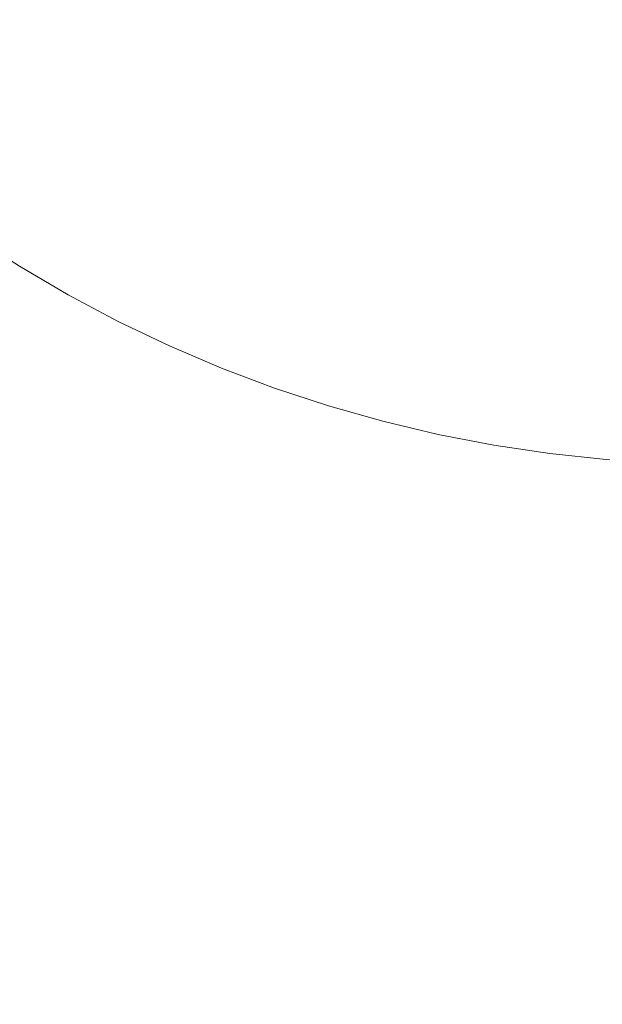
# Model space of a CAD drawing. Header units: centimetres. Extents: x -25.9 to 27.4, y 34.1 to 35.9.
# Tile 141 of 256: x -7.8059 to -7.7622, y 34.4996 to 34.5734. Entities that reach past the tile are written whole.
import ezdxf

# ---------------------------------------------------------------- set-up
doc = ezdxf.new("R2010")
doc.units = ezdxf.units.CM
doc.header["$LTSCALE"] = 2.54
doc.layers.add('Lucido design-1', color=7, linetype='Continuous')

# ---------------------------------------------------------------- blocks, each defined once
blk = doc.blocks.new('Gruppo-5-1')
at = {"color": 7, "linetype": 'Continuous', "lineweight": 9}
for points in [[(-25.75346, 35.840112, -9.381992), (-25.75346, 34.240112, -9.381992), (27.34654, 34.240112, -9.381992), (27.34654, 35.840112, -9.381992)], [(-25.75346, 35.840112, -33.348755), (-25.75346, 34.240112, -33.348755), (27.34654, 34.240112, -33.348755), (27.34654, 35.840112, -33.348755)]]:
    blk.add_3dface(points, dxfattribs=at)
for points, invisible_edges in [([(-7.85346, 35.840112, -9.781992), (9.44654, 35.840112, -9.781992), (9.34654, 34.540112, -9.781992), (-7.75346, 34.540112, -9.781992)], 10), ([(-7.85346, 34.640112, -9.781992), (-7.85346, 35.840112, -9.781992), (-7.75346, 34.540112, -9.781992)], 10), ([(-7.85346, 35.840112, -33.748755), (9.44654, 35.840112, -33.748755), (9.34654, 34.540112, -33.748755), (-7.75346, 34.540112, -33.748755)], 10), ([(-7.85346, 34.640112, -33.748755), (-7.85346, 35.840112, -33.748755), (-7.75346, 34.540112, -33.748755)], 10), ([(-7.85337, 34.635868, -9.781992), (-7.85346, 34.640112, -9.781992), (-7.75346, 34.540112, -9.781992)], 10), ([(-7.8531, 34.631631, -33.748755), (-7.85337, 34.635868, -33.748755), (-7.85346, 34.640112, -33.748755), (-7.75346, 34.540112, -33.748755)], 12), ([(-7.75346, 34.540112, -9.781992), (-7.85265, 34.62741, -9.781992), (-7.8531, 34.631631, -9.781992), (-7.85337, 34.635868, -9.781992)], 9), ([(-7.852022, 34.623212, -33.748755), (-7.85265, 34.62741, -33.748755), (-7.8531, 34.631631, -33.748755), (-7.75346, 34.540112, -33.748755)], 12), ([(-7.851216, 34.619044, -9.781992), (-7.852022, 34.623212, -9.781992), (-7.85265, 34.62741, -9.781992), (-7.75346, 34.540112, -9.781992)], 12), ([(-7.75346, 34.540112, -33.748755), (-7.851216, 34.619044, -33.748755), (-7.852022, 34.623212, -33.748755)], 9), ([(-7.75346, 34.540112, -9.781992), (-7.849077, 34.61083, -9.781992), (-7.850233, 34.614914, -9.781992), (-7.851216, 34.619044, -9.781992)], 9), ([(-7.75346, 34.540112, -33.748755), (-7.850233, 34.614914, -33.748755), (-7.851216, 34.619044, -33.748755)], 9), ([(-7.75346, 34.540112, -33.748755), (-7.847748, 34.606798, -33.748755), (-7.849077, 34.61083, -33.748755), (-7.850233, 34.614914, -33.748755)], 9), ([(-7.846249, 34.602826, -9.781992), (-7.847748, 34.606798, -9.781992), (-7.849077, 34.61083, -9.781992), (-7.75346, 34.540112, -9.781992)], 12), ([(-7.844583, 34.598922, -33.748755), (-7.846249, 34.602826, -33.748755), (-7.847748, 34.606798, -33.748755), (-7.75346, 34.540112, -33.748755)], 12), ([(-7.75346, 34.540112, -9.781992), (-7.844583, 34.598922, -9.781992), (-7.846249, 34.602826, -9.781992)], 9), ([(-7.842753, 34.595092, -9.781992), (-7.844583, 34.598922, -9.781992), (-7.75346, 34.540112, -9.781992)], 10), ([(-7.75346, 34.540112, -33.748755), (-7.840761, 34.591343, -33.748755), (-7.842753, 34.595092, -33.748755), (-7.844583, 34.598922, -33.748755)], 9), ([(-7.75346, 34.540112, -9.781992), (-7.838613, 34.587681, -9.781992), (-7.840761, 34.591343, -9.781992), (-7.842753, 34.595092, -9.781992)], 9), ([(-7.75346, 34.540112, -33.748755), (-7.838613, 34.587681, -33.748755), (-7.840761, 34.591343, -33.748755)], 9), ([(-7.83386, 34.580649, -9.781992), (-7.836311, 34.584115, -9.781992), (-7.838613, 34.587681, -9.781992), (-7.75346, 34.540112, -9.781992)], 12), ([(-7.83386, 34.580649, -33.748755), (-7.836311, 34.584115, -33.748755), (-7.838613, 34.587681, -33.748755), (-7.75346, 34.540112, -33.748755)], 12), ([(-7.75346, 34.540112, -9.781992), (-7.828527, 34.574045, -9.781992), (-7.831264, 34.57729, -9.781992), (-7.83386, 34.580649, -9.781992)], 9), ([(-7.75346, 34.540112, -33.748755), (-7.828527, 34.574045, -33.748755), (-7.831264, 34.57729, -33.748755), (-7.83386, 34.580649, -33.748755)], 9), ([(-7.822654, 34.567916, -9.781992), (-7.825656, 34.570918, -9.781992), (-7.828527, 34.574045, -9.781992), (-7.75346, 34.540112, -9.781992)], 12), ([(-7.822654, 34.567916, -33.748755), (-7.825656, 34.570918, -33.748755), (-7.828527, 34.574045, -33.748755), (-7.75346, 34.540112, -33.748755)], 12), ([(-7.75346, 34.540112, -9.781992), (-7.819527, 34.565045, -9.781992), (-7.822654, 34.567916, -9.781992)], 9), ([(-7.75346, 34.540112, -33.748755), (-7.819527, 34.565045, -33.748755), (-7.822654, 34.567916, -33.748755)], 9), ([(-7.75346, 34.540112, -9.781992), (-7.812923, 34.559712, -9.781992), (-7.816282, 34.562308, -9.781992), (-7.819527, 34.565045, -9.781992)], 9), ([(-7.75346, 34.540112, -33.748755), (-7.812923, 34.559712, -33.748755), (-7.816282, 34.562308, -33.748755), (-7.819527, 34.565045, -33.748755)], 9), ([(-7.809457, 34.557261, -9.781992), (-7.812923, 34.559712, -9.781992), (-7.75346, 34.540112, -9.781992)], 10), ([(-7.809457, 34.557261, -33.748755), (-7.812923, 34.559712, -33.748755), (-7.75346, 34.540112, -33.748755)], 10), ([(-7.75346, 34.540112, -9.781992), (-7.802229, 34.552811, -9.781992), (-7.805891, 34.554959, -9.781992), (-7.809457, 34.557261, -9.781992)], 9), ([(-7.75346, 34.540112, -33.748755), (-7.802229, 34.552811, -33.748755), (-7.805891, 34.554959, -33.748755), (-7.809457, 34.557261, -33.748755)], 9), ([(-7.804142, 34.549386, -9.782069), (-7.807947, 34.551619, -9.782069), (-7.805891, 34.554959, -9.781992), (-7.802229, 34.552811, -9.781992)], 11), ([(-7.804142, 34.549386, -33.748832), (-7.807947, 34.551619, -33.748832), (-7.805891, 34.554959, -33.748755), (-7.802229, 34.552811, -33.748755)], 11), ([(-7.800246, 34.547317, -9.782069), (-7.804142, 34.549386, -9.782069), (-7.802229, 34.552811, -9.781992), (-7.79848, 34.550819, -9.781992)], 11), ([(-7.800246, 34.547317, -33.748832), (-7.804142, 34.549386, -33.748832), (-7.802229, 34.552811, -33.748755), (-7.79848, 34.550819, -33.748755)], 11), ([(-7.75346, 34.540112, -9.781992), (-7.79465, 34.548989, -9.781992), (-7.79848, 34.550819, -9.781992), (-7.802229, 34.552811, -9.781992)], 9), ([(-7.75346, 34.540112, -33.748755), (-7.79465, 34.548989, -33.748755), (-7.79848, 34.550819, -33.748755), (-7.802229, 34.552811, -33.748755)], 9), ([(-7.806192, 34.545717, -9.782322), (-7.810151, 34.54804, -9.782322), (-7.807947, 34.551619, -9.782069), (-7.804142, 34.549386, -9.782069)], 15), ([(-7.806192, 34.545717, -33.749085), (-7.810151, 34.54804, -33.749085), (-7.807947, 34.551619, -33.748832), (-7.804142, 34.549386, -33.748832)], 15), ([(-7.796266, 34.545415, -9.782069), (-7.800246, 34.547317, -9.782069), (-7.79848, 34.550819, -9.781992), (-7.79465, 34.548989, -9.781992)], 11), ([(-7.796266, 34.545415, -33.748832), (-7.800246, 34.547317, -33.748832), (-7.79848, 34.550819, -33.748755), (-7.79465, 34.548989, -33.748755)], 11), ([(-7.802139, 34.543564, -9.782322), (-7.806192, 34.545717, -9.782322), (-7.804142, 34.549386, -9.782069), (-7.800246, 34.547317, -9.782069)], 15), ([(-7.802139, 34.543564, -33.749085), (-7.806192, 34.545717, -33.749085), (-7.804142, 34.549386, -33.748832), (-7.800246, 34.547317, -33.748832)], 15), ([(-7.792208, 34.543684, -9.782069), (-7.796266, 34.545415, -9.782069), (-7.79465, 34.548989, -9.781992), (-7.790746, 34.547323, -9.781992)], 11), ([(-7.792208, 34.543684, -33.748832), (-7.796266, 34.545415, -33.748832), (-7.79465, 34.548989, -33.748755), (-7.790746, 34.547323, -33.748755)], 11), ([(-7.786774, 34.545824, -9.781992), (-7.790746, 34.547323, -9.781992), (-7.79465, 34.548989, -9.781992), (-7.75346, 34.540112, -9.781992)], 12), ([(-7.79465, 34.548989, -33.748755), (-7.766162, 34.540922, -33.748755), (-7.77036, 34.54155, -33.748755), (-7.774528, 34.542356, -33.748755)], 9), ([(-7.79465, 34.548989, -33.748755), (-7.75346, 34.540112, -33.748755), (-7.757704, 34.540202, -33.748755), (-7.761941, 34.540472, -33.748755)], 9), ([(-7.761941, 34.540472, -33.748755), (-7.766162, 34.540922, -33.748755), (-7.79465, 34.548989, -33.748755)], 10), ([(-7.786774, 34.545824, -33.748755), (-7.790746, 34.547323, -33.748755), (-7.79465, 34.548989, -33.748755), (-7.774528, 34.542356, -33.748755)], 12), ([(-7.797997, 34.541585, -9.782322), (-7.802139, 34.543564, -9.782322), (-7.800246, 34.547317, -9.782069), (-7.796266, 34.545415, -9.782069)], 15), ([(-7.797997, 34.541585, -33.749085), (-7.802139, 34.543564, -33.749085), (-7.800246, 34.547317, -33.748832), (-7.796266, 34.545415, -33.748832)], 15), ([(-7.788081, 34.542126, -9.782069), (-7.792208, 34.543684, -9.782069), (-7.790746, 34.547323, -9.781992), (-7.786774, 34.545824, -9.781992)], 11), ([(-7.788081, 34.542126, -33.748832), (-7.792208, 34.543684, -33.748832), (-7.790746, 34.547323, -33.748755), (-7.786774, 34.545824, -33.748755)], 11), ([(-7.804024, 34.539825, -9.782753), (-7.808234, 34.542061, -9.782753), (-7.806192, 34.545717, -9.782322), (-7.802139, 34.543564, -9.782322)], 15), ([(-7.804024, 34.539825, -33.749516), (-7.808234, 34.542061, -33.749516), (-7.806192, 34.545717, -33.749085), (-7.802139, 34.543564, -33.749085)], 15), ([(-7.783891, 34.540745, -9.782069), (-7.788081, 34.542126, -9.782069), (-7.786774, 34.545824, -9.781992), (-7.782742, 34.544495, -9.781992)], 11), ([(-7.783891, 34.540745, -33.748832), (-7.788081, 34.542126, -33.748832), (-7.786774, 34.545824, -33.748755), (-7.782742, 34.544495, -33.748755)], 11), ([(-7.778658, 34.543339, -9.781992), (-7.782742, 34.544495, -9.781992), (-7.786774, 34.545824, -9.781992), (-7.75346, 34.540112, -9.781992)], 12), ([(-7.774528, 34.542356, -33.748755), (-7.778658, 34.543339, -33.748755), (-7.782742, 34.544495, -33.748755), (-7.786774, 34.545824, -33.748755)], 8), ([(-7.793775, 34.539783, -9.782322), (-7.797997, 34.541585, -9.782322), (-7.796266, 34.545415, -9.782069), (-7.792208, 34.543684, -9.782069)], 15), ([(-7.793775, 34.539783, -33.749085), (-7.797997, 34.541585, -33.749085), (-7.796266, 34.545415, -33.748832), (-7.792208, 34.543684, -33.748832)], 15), ([(-7.779646, 34.539543, -9.782069), (-7.783891, 34.540745, -9.782069), (-7.782742, 34.544495, -9.781992), (-7.778658, 34.543339, -9.781992)], 11), ([(-7.779646, 34.539543, -33.748832), (-7.783891, 34.540745, -33.748832), (-7.782742, 34.544495, -33.748755), (-7.778658, 34.543339, -33.748755)], 11), ([(-7.799722, 34.537769, -9.782753), (-7.804024, 34.539825, -9.782753), (-7.802139, 34.543564, -9.782322), (-7.797997, 34.541585, -9.782322)], 15), ([(-7.799722, 34.537769, -33.749516), (-7.804024, 34.539825, -33.749516), (-7.802139, 34.543564, -33.749085), (-7.797997, 34.541585, -33.749085)], 15), ([(-7.789481, 34.538163, -9.782322), (-7.793775, 34.539783, -9.782322), (-7.792208, 34.543684, -9.782069), (-7.788081, 34.542126, -9.782069)], 15), ([(-7.789481, 34.538163, -33.749085), (-7.793775, 34.539783, -33.749085), (-7.792208, 34.543684, -33.748832), (-7.788081, 34.542126, -33.748832)], 15), ([(-7.775354, 34.538522, -9.782069), (-7.779646, 34.539543, -9.782069), (-7.778658, 34.543339, -9.781992), (-7.774528, 34.542356, -9.781992)], 11), ([(-7.775354, 34.538522, -33.748832), (-7.779646, 34.539543, -33.748832), (-7.778658, 34.543339, -33.748755), (-7.774528, 34.542356, -33.748755)], 11), ([(-7.77036, 34.54155, -9.781992), (-7.774528, 34.542356, -9.781992), (-7.778658, 34.543339, -9.781992), (-7.75346, 34.540112, -9.781992)], 12), ([(-7.805897, 34.536109, -9.783358), (-7.810264, 34.538428, -9.783358), (-7.808234, 34.542061, -9.782753), (-7.804024, 34.539825, -9.782753)], 15), ([(-7.805897, 34.536109, -33.750121), (-7.810264, 34.538428, -33.750121), (-7.808234, 34.542061, -33.749516), (-7.804024, 34.539825, -33.749516)], 15), ([(-7.785122, 34.536726, -9.782322), (-7.789481, 34.538163, -9.782322), (-7.788081, 34.542126, -9.782069), (-7.783891, 34.540745, -9.782069)], 15), ([(-7.785122, 34.536726, -33.749085), (-7.789481, 34.538163, -33.749085), (-7.788081, 34.542126, -33.748832), (-7.783891, 34.540745, -33.748832)], 15), ([(-7.771023, 34.537685, -9.782069), (-7.775354, 34.538522, -9.782069), (-7.774528, 34.542356, -9.781992), (-7.77036, 34.54155, -9.781992)], 11), ([(-7.771023, 34.537685, -33.748832), (-7.775354, 34.538522, -33.748832), (-7.774528, 34.542356, -33.748755), (-7.77036, 34.54155, -33.748755)], 11), ([(-7.795337, 34.535898, -9.782753), (-7.799722, 34.537769, -9.782753), (-7.797997, 34.541585, -9.782322), (-7.793775, 34.539783, -9.782322)], 15), ([(-7.795337, 34.535898, -33.749516), (-7.799722, 34.537769, -33.749516), (-7.797997, 34.541585, -33.749085), (-7.793775, 34.539783, -33.749085)], 15), ([(-7.76666, 34.537031, -9.782069), (-7.771023, 34.537685, -9.782069), (-7.77036, 34.54155, -9.781992), (-7.766162, 34.540922, -9.781992)], 11), ([(-7.76666, 34.537031, -33.748832), (-7.771023, 34.537685, -33.748832), (-7.77036, 34.54155, -33.748755), (-7.766162, 34.540922, -33.748755)], 11), ([(-7.766162, 34.540922, -9.781992), (-7.77036, 34.54155, -9.781992), (-7.75346, 34.540112, -9.781992)], 10), ([(-7.780705, 34.535475, -9.782322), (-7.785122, 34.536726, -9.782322), (-7.783891, 34.540745, -9.782069), (-7.779646, 34.539543, -9.782069)], 15), ([(-7.780705, 34.535475, -33.749085), (-7.785122, 34.536726, -33.749085), (-7.783891, 34.540745, -33.748832), (-7.779646, 34.539543, -33.748832)], 15), ([(-7.762273, 34.536564, -9.782069), (-7.76666, 34.537031, -9.782069), (-7.766162, 34.540922, -9.781992), (-7.761941, 34.540472, -9.781992)], 11), ([(-7.762273, 34.536564, -33.748832), (-7.76666, 34.537031, -33.748832), (-7.766162, 34.540922, -33.748755), (-7.761941, 34.540472, -33.748755)], 11), ([(-7.75346, 34.540112, -9.781992), (-7.757704, 34.540202, -9.781992), (-7.761941, 34.540472, -9.781992), (-7.766162, 34.540922, -9.781992)], 8), ([(-7.757871, 34.536283, -9.782069), (-7.762273, 34.536564, -9.782069), (-7.761941, 34.540472, -9.781992), (-7.757704, 34.540202, -9.781992)], 11), ([(-7.757871, 34.536283, -33.748832), (-7.762273, 34.536564, -33.748832), (-7.761941, 34.540472, -33.748755), (-7.757704, 34.540202, -33.748755)], 11), ([(-7.801436, 34.533977, -9.783358), (-7.805897, 34.536109, -9.783358), (-7.804024, 34.539825, -9.782753), (-7.799722, 34.537769, -9.782753)], 15), ([(-7.801436, 34.533977, -33.750121), (-7.805897, 34.536109, -33.750121), (-7.804024, 34.539825, -33.749516), (-7.799722, 34.537769, -33.749516)], 15), ([(-7.790876, 34.534215, -9.782753), (-7.795337, 34.535898, -9.782753), (-7.793775, 34.539783, -9.782322), (-7.789481, 34.538163, -9.782322)], 15), ([(-7.790876, 34.534215, -33.749516), (-7.795337, 34.535898, -33.749516), (-7.793775, 34.539783, -33.749085), (-7.789481, 34.538163, -33.749085)], 15), ([(-7.77624, 34.534413, -9.782322), (-7.780705, 34.535475, -9.782322), (-7.779646, 34.539543, -9.782069), (-7.775354, 34.538522, -9.782069)], 15), ([(-7.77624, 34.534413, -33.749085), (-7.780705, 34.535475, -33.749085), (-7.779646, 34.539543, -33.748832), (-7.775354, 34.538522, -33.748832)], 15), ([(-7.771733, 34.533542, -9.782322), (-7.77624, 34.534413, -9.782322), (-7.775354, 34.538522, -9.782069), (-7.771023, 34.537685, -9.782069)], 15), ([(-7.771733, 34.533542, -33.749085), (-7.77624, 34.534413, -33.749085), (-7.775354, 34.538522, -33.748832), (-7.771023, 34.537685, -33.748832)], 15), ([(-7.796888, 34.532037, -9.783358), (-7.801436, 34.533977, -9.783358), (-7.799722, 34.537769, -9.782753), (-7.795337, 34.535898, -9.782753)], 15), ([(-7.796888, 34.532037, -33.750121), (-7.801436, 34.533977, -33.750121), (-7.799722, 34.537769, -33.749516), (-7.795337, 34.535898, -33.749516)], 15), ([(-7.786348, 34.532722, -9.782753), (-7.790876, 34.534215, -9.782753), (-7.789481, 34.538163, -9.782322), (-7.785122, 34.536726, -9.782322)], 15), ([(-7.786348, 34.532722, -33.749516), (-7.790876, 34.534215, -33.749516), (-7.789481, 34.538163, -33.749085), (-7.785122, 34.536726, -33.749085)], 15), ([(-7.767194, 34.532862, -9.782322), (-7.771733, 34.533542, -9.782322), (-7.771023, 34.537685, -9.782069), (-7.76666, 34.537031, -9.782069)], 15), ([(-7.767194, 34.532862, -33.749085), (-7.771733, 34.533542, -33.749085), (-7.771023, 34.537685, -33.748832), (-7.76666, 34.537031, -33.748832)], 15), ([(-7.76263, 34.532376, -9.782322), (-7.767194, 34.532862, -9.782322), (-7.76666, 34.537031, -9.782069), (-7.762273, 34.536564, -9.782069)], 15), ([(-7.76263, 34.532376, -33.749085), (-7.767194, 34.532862, -33.749085), (-7.76666, 34.537031, -33.748832), (-7.762273, 34.536564, -33.748832)], 15), ([(-7.803136, 34.530216, -9.784137), (-7.807756, 34.532423, -9.784137), (-7.805897, 34.536109, -9.783358), (-7.801436, 34.533977, -9.783358)], 15), ([(-7.803136, 34.530216, -33.7509), (-7.807756, 34.532423, -33.7509), (-7.805897, 34.536109, -33.750121), (-7.801436, 34.533977, -33.750121)], 15), ([(-7.78176, 34.531423, -9.782753), (-7.786348, 34.532722, -9.782753), (-7.785122, 34.536726, -9.782322), (-7.780705, 34.535475, -9.782322)], 15), ([(-7.78176, 34.531423, -33.749516), (-7.786348, 34.532722, -33.749516), (-7.785122, 34.536726, -33.749085), (-7.780705, 34.535475, -33.749085)], 15), ([(-7.758049, 34.532084, -9.782322), (-7.76263, 34.532376, -9.782322), (-7.762273, 34.536564, -9.782069), (-7.757871, 34.536283, -9.782069)], 15), ([(-7.758049, 34.532084, -33.749085), (-7.76263, 34.532376, -33.749085), (-7.762273, 34.536564, -33.748832), (-7.757871, 34.536283, -33.748832)], 15), ([(-7.792262, 34.530291, -9.783358), (-7.796888, 34.532037, -9.783358), (-7.795337, 34.535898, -9.782753), (-7.790876, 34.534215, -9.782753)], 15), ([(-7.792262, 34.530291, -33.750121), (-7.796888, 34.532037, -33.750121), (-7.795337, 34.535898, -33.749516), (-7.790876, 34.534215, -33.749516)], 15), ([(-7.777122, 34.53032, -9.782753), (-7.78176, 34.531423, -9.782753), (-7.780705, 34.535475, -9.782322), (-7.77624, 34.534413, -9.782322)], 15), ([(-7.777122, 34.53032, -33.749516), (-7.78176, 34.531423, -33.749516), (-7.780705, 34.535475, -33.749085), (-7.77624, 34.534413, -33.749085)], 15), ([(-7.798427, 34.528206, -9.784137), (-7.803136, 34.530216, -9.784137), (-7.801436, 34.533977, -9.783358), (-7.796888, 34.532037, -9.783358)], 15), ([(-7.798427, 34.528206, -33.7509), (-7.803136, 34.530216, -33.7509), (-7.801436, 34.533977, -33.750121), (-7.796888, 34.532037, -33.750121)], 15), ([(-7.787566, 34.528743, -9.783358), (-7.792262, 34.530291, -9.783358), (-7.790876, 34.534215, -9.782753), (-7.786348, 34.532722, -9.782753)], 15), ([(-7.787566, 34.528743, -33.750121), (-7.792262, 34.530291, -33.750121), (-7.790876, 34.534215, -33.749516), (-7.786348, 34.532722, -33.749516)], 15), ([(-7.772441, 34.529415, -9.782753), (-7.777122, 34.53032, -9.782753), (-7.77624, 34.534413, -9.782322), (-7.771733, 34.533542, -9.782322)], 15), ([(-7.772441, 34.529415, -33.749516), (-7.777122, 34.53032, -33.749516), (-7.77624, 34.534413, -33.749085), (-7.771733, 34.533542, -33.749085)], 15), ([(-7.767726, 34.528709, -9.782753), (-7.772441, 34.529415, -9.782753), (-7.771733, 34.533542, -9.782322), (-7.767194, 34.532862, -9.782322)], 15), ([(-7.767726, 34.528709, -33.749516), (-7.772441, 34.529415, -33.749516), (-7.771733, 34.533542, -33.749085), (-7.767194, 34.532862, -33.749085)], 15), ([(-7.80482, 34.526491, -9.785088), (-7.809596, 34.528773, -9.785088), (-7.807756, 34.532423, -9.784137), (-7.803136, 34.530216, -9.784137)], 15), ([(-7.80482, 34.526491, -33.751851), (-7.809596, 34.528773, -33.751851), (-7.807756, 34.532423, -33.7509), (-7.803136, 34.530216, -33.7509)], 15), ([(-7.782809, 34.527396, -9.783358), (-7.787566, 34.528743, -9.783358), (-7.786348, 34.532722, -9.782753), (-7.78176, 34.531423, -9.782753)], 15), ([(-7.782809, 34.527396, -33.750121), (-7.787566, 34.528743, -33.750121), (-7.786348, 34.532722, -33.749516), (-7.78176, 34.531423, -33.749516)], 15), ([(-7.762985, 34.528204, -9.782753), (-7.767726, 34.528709, -9.782753), (-7.767194, 34.532862, -9.782322), (-7.76263, 34.532376, -9.782322)], 15), ([(-7.762985, 34.528204, -33.749516), (-7.767726, 34.528709, -33.749516), (-7.767194, 34.532862, -33.749085), (-7.76263, 34.532376, -33.749085)], 15), ([(-7.758227, 34.5279, -9.782753), (-7.762985, 34.528204, -9.782753), (-7.76263, 34.532376, -9.782322), (-7.758049, 34.532084, -9.782322)], 15), ([(-7.758227, 34.5279, -33.749516), (-7.762985, 34.528204, -33.749516), (-7.76263, 34.532376, -33.749085), (-7.758049, 34.532084, -33.749085)], 15), ([(-7.793637, 34.526399, -9.784137), (-7.798427, 34.528206, -9.784137), (-7.796888, 34.532037, -9.783358), (-7.792262, 34.530291, -9.783358)], 15), ([(-7.793637, 34.526399, -33.7509), (-7.798427, 34.528206, -33.7509), (-7.796888, 34.532037, -33.750121), (-7.792262, 34.530291, -33.750121)], 15), ([(-7.777999, 34.526252, -9.783358), (-7.782809, 34.527396, -9.783358), (-7.78176, 34.531423, -9.782753), (-7.777122, 34.53032, -9.782753)], 15), ([(-7.777999, 34.526252, -33.750121), (-7.782809, 34.527396, -33.750121), (-7.78176, 34.531423, -33.749516), (-7.777122, 34.53032, -33.749516)], 15), ([(-7.799952, 34.524413, -9.785088), (-7.80482, 34.526491, -9.785088), (-7.803136, 34.530216, -9.784137), (-7.798427, 34.528206, -9.784137)], 15), ([(-7.799952, 34.524413, -33.751851), (-7.80482, 34.526491, -33.751851), (-7.803136, 34.530216, -33.7509), (-7.798427, 34.528206, -33.7509)], 15), ([(-7.788775, 34.524796, -9.784137), (-7.793637, 34.526399, -9.784137), (-7.792262, 34.530291, -9.783358), (-7.787566, 34.528743, -9.783358)], 15), ([(-7.788775, 34.524796, -33.7509), (-7.793637, 34.526399, -33.7509), (-7.792262, 34.530291, -33.750121), (-7.787566, 34.528743, -33.750121)], 15), ([(-7.773144, 34.525313, -9.783358), (-7.777999, 34.526252, -9.783358), (-7.777122, 34.53032, -9.782753), (-7.772441, 34.529415, -9.782753)], 15), ([(-7.773144, 34.525313, -33.750121), (-7.777999, 34.526252, -33.750121), (-7.777122, 34.53032, -33.749516), (-7.772441, 34.529415, -33.749516)], 15), ([(-7.768254, 34.524581, -9.783358), (-7.773144, 34.525313, -9.783358), (-7.772441, 34.529415, -9.782753), (-7.767726, 34.528709, -9.782753)], 15), ([(-7.768254, 34.524581, -33.750121), (-7.773144, 34.525313, -33.750121), (-7.772441, 34.529415, -33.749516), (-7.767726, 34.528709, -33.749516)], 15), ([(-7.806484, 34.522809, -9.786208), (-7.811415, 34.525165, -9.786208), (-7.809596, 34.528773, -9.785088), (-7.80482, 34.526491, -9.785088)], 15), ([(-7.806484, 34.522809, -33.752971), (-7.811415, 34.525165, -33.752971), (-7.809596, 34.528773, -33.751851), (-7.80482, 34.526491, -33.751851)], 15), ([(-7.783849, 34.523401, -9.784137), (-7.788775, 34.524796, -9.784137), (-7.787566, 34.528743, -9.783358), (-7.782809, 34.527396, -9.783358)], 15), ([(-7.783849, 34.523401, -33.7509), (-7.788775, 34.524796, -33.7509), (-7.787566, 34.528743, -33.750121), (-7.782809, 34.527396, -33.750121)], 15), ([(-7.763338, 34.524057, -9.783358), (-7.768254, 34.524581, -9.783358), (-7.767726, 34.528709, -9.782753), (-7.762985, 34.528204, -9.782753)], 15), ([(-7.763338, 34.524057, -33.750121), (-7.768254, 34.524581, -33.750121), (-7.767726, 34.528709, -33.749516), (-7.762985, 34.528204, -33.749516)], 15), ([(-7.794999, 34.522544, -9.785088), (-7.799952, 34.524413, -9.785088), (-7.798427, 34.528206, -9.784137), (-7.793637, 34.526399, -9.784137)], 15), ([(-7.794999, 34.522544, -33.751851), (-7.799952, 34.524413, -33.751851), (-7.798427, 34.528206, -33.7509), (-7.793637, 34.526399, -33.7509)], 15), ([(-7.758403, 34.523743, -9.783358), (-7.763338, 34.524057, -9.783358), (-7.762985, 34.528204, -9.782753), (-7.758227, 34.5279, -9.782753)], 15), ([(-7.758403, 34.523743, -33.750121), (-7.763338, 34.524057, -33.750121), (-7.762985, 34.528204, -33.749516), (-7.758227, 34.5279, -33.749516)], 15), ([(-7.778868, 34.522217, -9.784137), (-7.783849, 34.523401, -9.784137), (-7.782809, 34.527396, -9.783358), (-7.777999, 34.526252, -9.783358)], 15), ([(-7.778868, 34.522217, -33.7509), (-7.783849, 34.523401, -33.7509), (-7.782809, 34.527396, -33.750121), (-7.777999, 34.526252, -33.750121)], 15), ([(-7.801458, 34.520664, -9.786208), (-7.806484, 34.522809, -9.786208), (-7.80482, 34.526491, -9.785088), (-7.799952, 34.524413, -9.785088)], 15), ([(-7.801458, 34.520664, -33.752971), (-7.806484, 34.522809, -33.752971), (-7.80482, 34.526491, -33.751851), (-7.799952, 34.524413, -33.751851)], 15), ([(-7.789972, 34.520887, -9.785088), (-7.794999, 34.522544, -9.785088), (-7.793637, 34.526399, -9.784137), (-7.788775, 34.524796, -9.784137)], 15), ([(-7.789972, 34.520887, -33.751851), (-7.794999, 34.522544, -33.751851), (-7.793637, 34.526399, -33.7509), (-7.788775, 34.524796, -33.7509)], 15), ([(-7.773842, 34.521244, -9.784137), (-7.778868, 34.522217, -9.784137), (-7.777999, 34.526252, -9.783358), (-7.773144, 34.525313, -9.783358)], 15), ([(-7.773842, 34.521244, -33.7509), (-7.778868, 34.522217, -33.7509), (-7.777999, 34.526252, -33.750121), (-7.773144, 34.525313, -33.750121)], 15), ([(-7.768779, 34.520486, -9.784137), (-7.773842, 34.521244, -9.784137), (-7.773144, 34.525313, -9.783358), (-7.768254, 34.524581, -9.783358)], 15), ([(-7.768779, 34.520486, -33.7509), (-7.773842, 34.521244, -33.7509), (-7.773144, 34.525313, -33.750121), (-7.768254, 34.524581, -33.750121)], 15), ([(-7.796345, 34.518735, -9.786208), (-7.801458, 34.520664, -9.786208), (-7.799952, 34.524413, -9.785088), (-7.794999, 34.522544, -9.785088)], 15), ([(-7.796345, 34.518735, -33.752971), (-7.801458, 34.520664, -33.752971), (-7.799952, 34.524413, -33.751851), (-7.794999, 34.522544, -33.751851)], 15), ([(-7.784879, 34.519445, -9.785088), (-7.789972, 34.520887, -9.785088), (-7.788775, 34.524796, -9.784137), (-7.783849, 34.523401, -9.784137)], 15), ([(-7.784879, 34.519445, -33.751851), (-7.789972, 34.520887, -33.751851), (-7.788775, 34.524796, -33.7509), (-7.783849, 34.523401, -33.7509)], 15), ([(-7.763688, 34.519944, -9.784137), (-7.768779, 34.520486, -9.784137), (-7.768254, 34.524581, -9.783358), (-7.763338, 34.524057, -9.783358)], 15), ([(-7.763688, 34.519944, -33.7509), (-7.768779, 34.520486, -33.7509), (-7.768254, 34.524581, -33.750121), (-7.763338, 34.524057, -33.750121)], 15), ([(-7.758579, 34.519618, -9.784137), (-7.763688, 34.519944, -9.784137), (-7.763338, 34.524057, -9.783358), (-7.758403, 34.523743, -9.783358)], 15), ([(-7.758579, 34.519618, -33.7509), (-7.763688, 34.519944, -33.7509), (-7.763338, 34.524057, -33.750121), (-7.758403, 34.523743, -33.750121)], 15), ([(-7.802944, 34.516966, -9.787495), (-7.808126, 34.519177, -9.787495), (-7.806484, 34.522809, -9.786208), (-7.801458, 34.520664, -9.786208)], 15), ([(-7.802944, 34.516966, -33.754258), (-7.808126, 34.519177, -33.754258), (-7.806484, 34.522809, -33.752971), (-7.801458, 34.520664, -33.752971)], 15), ([(-7.77973, 34.518221, -9.785088), (-7.784879, 34.519445, -9.785088), (-7.783849, 34.523401, -9.784137), (-7.778868, 34.522217, -9.784137)], 15), ([(-7.77973, 34.518221, -33.751851), (-7.784879, 34.519445, -33.751851), (-7.783849, 34.523401, -33.7509), (-7.778868, 34.522217, -33.7509)], 15), ([(-7.791155, 34.517024, -9.786208), (-7.796345, 34.518735, -9.786208), (-7.794999, 34.522544, -9.785088), (-7.789972, 34.520887, -9.785088)], 15), ([(-7.791155, 34.517024, -33.752971), (-7.796345, 34.518735, -33.752971), (-7.794999, 34.522544, -33.751851), (-7.789972, 34.520887, -33.751851)], 15), ([(-7.774533, 34.517215, -9.785088), (-7.77973, 34.518221, -9.785088), (-7.778868, 34.522217, -9.784137), (-7.773842, 34.521244, -9.784137)], 15), ([(-7.774533, 34.517215, -33.751851), (-7.77973, 34.518221, -33.751851), (-7.778868, 34.522217, -33.7509), (-7.773842, 34.521244, -33.7509)], 15), ([(-7.769298, 34.516432, -9.785088), (-7.774533, 34.517215, -9.785088), (-7.773842, 34.521244, -9.784137), (-7.768779, 34.520486, -9.784137)], 15), ([(-7.769298, 34.516432, -33.751851), (-7.774533, 34.517215, -33.751851), (-7.773842, 34.521244, -33.7509), (-7.768779, 34.520486, -33.7509)], 15), ([(-7.797673, 34.514976, -9.787495), (-7.802944, 34.516966, -9.787495), (-7.801458, 34.520664, -9.786208), (-7.796345, 34.518735, -9.786208)], 15), ([(-7.797673, 34.514976, -33.754258), (-7.802944, 34.516966, -33.754258), (-7.801458, 34.520664, -33.752971), (-7.796345, 34.518735, -33.752971)], 15), ([(-7.785897, 34.515535, -9.786208), (-7.791155, 34.517024, -9.786208), (-7.789972, 34.520887, -9.785088), (-7.784879, 34.519445, -9.785088)], 15), ([(-7.785897, 34.515535, -33.752971), (-7.791155, 34.517024, -33.752971), (-7.789972, 34.520887, -33.751851), (-7.784879, 34.519445, -33.751851)], 15), ([(-7.764034, 34.515871, -9.785088), (-7.769298, 34.516432, -9.785088), (-7.768779, 34.520486, -9.784137), (-7.763688, 34.519944, -9.784137)], 15), ([(-7.764034, 34.515871, -33.751851), (-7.769298, 34.516432, -33.751851), (-7.768779, 34.520486, -33.7509), (-7.763688, 34.519944, -33.7509)], 15), ([(-7.758752, 34.515534, -9.785088), (-7.764034, 34.515871, -9.785088), (-7.763688, 34.519944, -9.784137), (-7.758579, 34.519618, -9.784137)], 15), ([(-7.758752, 34.515534, -33.751851), (-7.764034, 34.515871, -33.751851), (-7.763688, 34.519944, -33.7509), (-7.758579, 34.519618, -33.7509)], 15), ([(-7.804408, 34.513324, -9.788947), (-7.809743, 34.5156, -9.788947), (-7.808126, 34.519177, -9.787495), (-7.802944, 34.516966, -9.787495)], 15), ([(-7.804408, 34.513324, -33.75571), (-7.809743, 34.5156, -33.75571), (-7.808126, 34.519177, -33.754258), (-7.802944, 34.516966, -33.754258)], 15), ([(-7.780581, 34.514271, -9.786208), (-7.785897, 34.515535, -9.786208), (-7.784879, 34.519445, -9.785088), (-7.77973, 34.518221, -9.785088)], 15), ([(-7.780581, 34.514271, -33.752971), (-7.785897, 34.515535, -33.752971), (-7.784879, 34.519445, -33.751851), (-7.77973, 34.518221, -33.751851)], 15), ([(-7.792322, 34.513213, -9.787495), (-7.797673, 34.514976, -9.787495), (-7.796345, 34.518735, -9.786208), (-7.791155, 34.517024, -9.786208)], 15), ([(-7.792322, 34.513213, -33.754258), (-7.797673, 34.514976, -33.754258), (-7.796345, 34.518735, -33.752971), (-7.791155, 34.517024, -33.752971)], 15), ([(-7.775216, 34.513233, -9.786208), (-7.780581, 34.514271, -9.786208), (-7.77973, 34.518221, -9.785088), (-7.774533, 34.517215, -9.785088)], 15), ([(-7.775216, 34.513233, -33.752971), (-7.780581, 34.514271, -33.752971), (-7.77973, 34.518221, -33.751851), (-7.774533, 34.517215, -33.751851)], 15), ([(-7.798981, 34.511276, -9.788947), (-7.804408, 34.513324, -9.788947), (-7.802944, 34.516966, -9.787495), (-7.797673, 34.514976, -9.787495)], 15), ([(-7.798981, 34.511276, -33.75571), (-7.804408, 34.513324, -33.75571), (-7.802944, 34.516966, -33.754258), (-7.797673, 34.514976, -33.754258)], 15), ([(-7.786902, 34.511678, -9.787495), (-7.792322, 34.513213, -9.787495), (-7.791155, 34.517024, -9.786208), (-7.785897, 34.515535, -9.786208)], 15), ([(-7.786902, 34.511678, -33.754258), (-7.792322, 34.513213, -33.754258), (-7.791155, 34.517024, -33.752971), (-7.785897, 34.515535, -33.752971)], 15), ([(-7.769811, 34.512424, -9.786208), (-7.775216, 34.513233, -9.786208), (-7.774533, 34.517215, -9.785088), (-7.769298, 34.516432, -9.785088)], 15), ([(-7.769811, 34.512424, -33.752971), (-7.775216, 34.513233, -33.752971), (-7.774533, 34.517215, -33.751851), (-7.769298, 34.516432, -33.751851)], 15), ([(-7.764377, 34.511845, -9.786208), (-7.769811, 34.512424, -9.786208), (-7.769298, 34.516432, -9.785088), (-7.764034, 34.515871, -9.785088)], 15), ([(-7.764377, 34.511845, -33.752971), (-7.769811, 34.512424, -33.752971), (-7.769298, 34.516432, -33.751851), (-7.764034, 34.515871, -33.751851)], 15), ([(-7.805846, 34.509745, -9.79056), (-7.811332, 34.512085, -9.79056), (-7.809743, 34.5156, -9.788947), (-7.804408, 34.513324, -9.788947)], 15), ([(-7.805846, 34.509745, -33.757323), (-7.811332, 34.512085, -33.757323), (-7.809743, 34.5156, -33.75571), (-7.804408, 34.513324, -33.75571)], 15), ([(-7.781421, 34.510374, -9.787495), (-7.786902, 34.511678, -9.787495), (-7.785897, 34.515535, -9.786208), (-7.780581, 34.514271, -9.786208)], 15), ([(-7.781421, 34.510374, -33.754258), (-7.786902, 34.511678, -33.754258), (-7.785897, 34.515535, -33.752971), (-7.780581, 34.514271, -33.752971)], 15), ([(-7.758923, 34.511497, -9.786208), (-7.764377, 34.511845, -9.786208), (-7.764034, 34.515871, -9.785088), (-7.758752, 34.515534, -9.785088)], 15), ([(-7.758923, 34.511497, -33.752971), (-7.764377, 34.511845, -33.752971), (-7.764034, 34.515871, -33.751851), (-7.758752, 34.515534, -33.751851)], 15), ([(-7.793472, 34.50946, -9.788947), (-7.798981, 34.511276, -9.788947), (-7.797673, 34.514976, -9.787495), (-7.792322, 34.513213, -9.787495)], 15), ([(-7.793472, 34.50946, -33.75571), (-7.798981, 34.511276, -33.75571), (-7.797673, 34.514976, -33.754258), (-7.792322, 34.513213, -33.754258)], 15), ([(-7.775889, 34.509304, -9.787495), (-7.781421, 34.510374, -9.787495), (-7.780581, 34.514271, -9.786208), (-7.775216, 34.513233, -9.786208)], 15), ([(-7.775889, 34.509304, -33.754258), (-7.781421, 34.510374, -33.754258), (-7.780581, 34.514271, -33.752971), (-7.775216, 34.513233, -33.752971)], 15), ([(-7.800266, 34.507639, -9.79056), (-7.805846, 34.509745, -9.79056), (-7.804408, 34.513324, -9.788947), (-7.798981, 34.511276, -9.788947)], 15), ([(-7.800266, 34.507639, -33.757323), (-7.805846, 34.509745, -33.757323), (-7.804408, 34.513324, -33.75571), (-7.798981, 34.511276, -33.75571)], 15), ([(-7.787891, 34.507879, -9.788947), (-7.793472, 34.50946, -9.788947), (-7.792322, 34.513213, -9.787495), (-7.786902, 34.511678, -9.787495)], 15), ([(-7.787891, 34.507879, -33.75571), (-7.793472, 34.50946, -33.75571), (-7.792322, 34.513213, -33.754258), (-7.786902, 34.511678, -33.754258)], 15), ([(-7.770317, 34.50847, -9.787495), (-7.775889, 34.509304, -9.787495), (-7.775216, 34.513233, -9.786208), (-7.769811, 34.512424, -9.786208)], 15), ([(-7.770317, 34.50847, -33.754258), (-7.775889, 34.509304, -33.754258), (-7.775216, 34.513233, -33.752971), (-7.769811, 34.512424, -33.752971)], 15), ([(-7.764715, 34.507873, -9.787495), (-7.770317, 34.50847, -9.787495), (-7.769811, 34.512424, -9.786208), (-7.764377, 34.511845, -9.786208)], 15), ([(-7.764715, 34.507873, -33.754258), (-7.770317, 34.50847, -33.754258), (-7.769811, 34.512424, -33.752971), (-7.764377, 34.511845, -33.752971)], 15), ([(-7.807257, 34.506234, -9.792331), (-7.81289, 34.508638, -9.792331), (-7.811332, 34.512085, -9.79056), (-7.805846, 34.509745, -9.79056)], 15), ([(-7.807257, 34.506234, -33.759094), (-7.81289, 34.508638, -33.759094), (-7.811332, 34.512085, -33.757323), (-7.805846, 34.509745, -33.757323)], 15), ([(-7.782248, 34.506537, -9.788947), (-7.787891, 34.507879, -9.788947), (-7.786902, 34.511678, -9.787495), (-7.781421, 34.510374, -9.787495)], 15), ([(-7.782248, 34.506537, -33.75571), (-7.787891, 34.507879, -33.75571), (-7.786902, 34.511678, -33.754258), (-7.781421, 34.510374, -33.754258)], 15), ([(-7.759093, 34.507515, -9.787495), (-7.764715, 34.507873, -9.787495), (-7.764377, 34.511845, -9.786208), (-7.758923, 34.511497, -9.786208)], 15), ([(-7.759093, 34.507515, -33.754258), (-7.764715, 34.507873, -33.754258), (-7.764377, 34.511845, -33.752971), (-7.758923, 34.511497, -33.752971)], 15), ([(-7.794601, 34.505772, -9.79056), (-7.800266, 34.507639, -9.79056), (-7.798981, 34.511276, -9.788947), (-7.793472, 34.50946, -9.788947)], 15), ([(-7.794601, 34.505772, -33.757323), (-7.800266, 34.507639, -33.757323), (-7.798981, 34.511276, -33.75571), (-7.793472, 34.50946, -33.75571)], 15), ([(-7.776553, 34.505436, -9.788947), (-7.782248, 34.506537, -9.788947), (-7.781421, 34.510374, -9.787495), (-7.775889, 34.509304, -9.787495)], 15), ([(-7.776553, 34.505436, -33.75571), (-7.782248, 34.506537, -33.75571), (-7.781421, 34.510374, -33.754258), (-7.775889, 34.509304, -33.754258)], 15), ([(-7.801526, 34.504072, -9.792331), (-7.807257, 34.506234, -9.792331), (-7.805846, 34.509745, -9.79056), (-7.800266, 34.507639, -9.79056)], 15), ([(-7.801526, 34.504072, -33.759094), (-7.807257, 34.506234, -33.759094), (-7.805846, 34.509745, -33.757323), (-7.800266, 34.507639, -33.757323)], 15), ([(-7.788863, 34.504146, -9.79056), (-7.794601, 34.505772, -9.79056), (-7.793472, 34.50946, -9.788947), (-7.787891, 34.507879, -9.788947)], 15), ([(-7.788863, 34.504146, -33.757323), (-7.794601, 34.505772, -33.757323), (-7.793472, 34.50946, -33.75571), (-7.787891, 34.507879, -33.75571)], 15), ([(-7.770816, 34.504577, -9.788947), (-7.776553, 34.505436, -9.788947), (-7.775889, 34.509304, -9.787495), (-7.770317, 34.50847, -9.787495)], 15), ([(-7.770816, 34.504577, -33.75571), (-7.776553, 34.505436, -33.75571), (-7.775889, 34.509304, -33.754258), (-7.770317, 34.50847, -33.754258)], 15), ([(-7.765048, 34.503963, -9.788947), (-7.770816, 34.504577, -9.788947), (-7.770317, 34.50847, -9.787495), (-7.764715, 34.507873, -9.787495)], 15), ([(-7.765048, 34.503963, -33.75571), (-7.770816, 34.504577, -33.75571), (-7.770317, 34.50847, -33.754258), (-7.764715, 34.507873, -33.754258)], 15), ([(-7.795709, 34.502154, -9.792331), (-7.801526, 34.504072, -9.792331), (-7.800266, 34.507639, -9.79056), (-7.794601, 34.505772, -9.79056)], 15), ([(-7.795709, 34.502154, -33.759094), (-7.801526, 34.504072, -33.759094), (-7.800266, 34.507639, -33.757323), (-7.794601, 34.505772, -33.757323)], 15), ([(-7.78306, 34.502766, -9.79056), (-7.788863, 34.504146, -9.79056), (-7.787891, 34.507879, -9.788947), (-7.782248, 34.506537, -9.788947)], 15), ([(-7.78306, 34.502766, -33.757323), (-7.788863, 34.504146, -33.757323), (-7.787891, 34.507879, -33.75571), (-7.782248, 34.506537, -33.75571)], 15), ([(-7.759259, 34.503593, -9.788947), (-7.765048, 34.503963, -9.788947), (-7.764715, 34.507873, -9.787495), (-7.759093, 34.507515, -9.787495)], 15), ([(-7.759259, 34.503593, -33.75571), (-7.765048, 34.503963, -33.75571), (-7.764715, 34.507873, -33.754258), (-7.759093, 34.507515, -33.754258)], 15), ([(-7.777204, 34.501634, -9.79056), (-7.78306, 34.502766, -9.79056), (-7.782248, 34.506537, -9.788947), (-7.776553, 34.505436, -9.788947)], 15), ([(-7.777204, 34.501634, -33.757323), (-7.78306, 34.502766, -33.757323), (-7.782248, 34.506537, -33.75571), (-7.776553, 34.505436, -33.75571)], 15), ([(-7.80276, 34.500581, -9.794256), (-7.808637, 34.502799, -9.794256), (-7.807257, 34.506234, -9.792331), (-7.801526, 34.504072, -9.792331)], 15), ([(-7.80276, 34.500581, -33.761019), (-7.808637, 34.502799, -33.761019), (-7.807257, 34.506234, -33.759094), (-7.801526, 34.504072, -33.759094)], 15), ([(-7.789816, 34.500485, -9.792331), (-7.795709, 34.502154, -9.792331), (-7.794601, 34.505772, -9.79056), (-7.788863, 34.504146, -9.79056)], 15), ([(-7.789816, 34.500485, -33.759094), (-7.795709, 34.502154, -33.759094), (-7.794601, 34.505772, -33.757323), (-7.788863, 34.504146, -33.757323)], 15), ([(-7.771306, 34.500751, -9.79056), (-7.777204, 34.501634, -9.79056), (-7.776553, 34.505436, -9.788947), (-7.770816, 34.504577, -9.788947)], 15), ([(-7.771306, 34.500751, -33.757323), (-7.777204, 34.501634, -33.757323), (-7.776553, 34.505436, -33.75571), (-7.770816, 34.504577, -33.75571)], 15), ([(-7.765375, 34.500119, -9.79056), (-7.771306, 34.500751, -9.79056), (-7.770816, 34.504577, -9.788947), (-7.765048, 34.503963, -9.788947)], 15), ([(-7.765375, 34.500119, -33.757323), (-7.771306, 34.500751, -33.757323), (-7.770816, 34.504577, -33.75571), (-7.765048, 34.503963, -33.75571)], 15), ([(-7.796793, 34.498614, -9.794256), (-7.80276, 34.500581, -9.794256), (-7.801526, 34.504072, -9.792331), (-7.795709, 34.502154, -9.792331)], 15), ([(-7.796793, 34.498614, -33.761019), (-7.80276, 34.500581, -33.761019), (-7.801526, 34.504072, -33.759094), (-7.795709, 34.502154, -33.759094)], 15), ([(-7.783857, 34.499068, -9.792331), (-7.789816, 34.500485, -9.792331), (-7.788863, 34.504146, -9.79056), (-7.78306, 34.502766, -9.79056)], 15), ([(-7.783857, 34.499068, -33.759094), (-7.789816, 34.500485, -33.759094), (-7.788863, 34.504146, -33.757323), (-7.78306, 34.502766, -33.757323)], 15), ([(-7.759423, 34.49974, -9.79056), (-7.765375, 34.500119, -9.79056), (-7.765048, 34.503963, -9.788947), (-7.759259, 34.503593, -9.788947)], 15), ([(-7.759423, 34.49974, -33.757323), (-7.765375, 34.500119, -33.757323), (-7.765048, 34.503963, -33.75571), (-7.759259, 34.503593, -33.75571)], 15), ([(-7.803964, 34.497171, -9.796333), (-7.809985, 34.499444, -9.796333), (-7.808637, 34.502799, -9.794256), (-7.80276, 34.500581, -9.794256)], 15), ([(-7.803964, 34.497171, -33.763096), (-7.809985, 34.499444, -33.763096), (-7.808637, 34.502799, -33.761019), (-7.80276, 34.500581, -33.761019)], 15), ([(-7.790749, 34.496902, -9.794256), (-7.796793, 34.498614, -9.794256), (-7.795709, 34.502154, -9.792331), (-7.789816, 34.500485, -9.792331)], 15), ([(-7.790749, 34.496902, -33.761019), (-7.796793, 34.498614, -33.761019), (-7.795709, 34.502154, -33.759094), (-7.789816, 34.500485, -33.759094)], 15), ([(-7.777844, 34.497905, -9.792331), (-7.783857, 34.499068, -9.792331), (-7.78306, 34.502766, -9.79056), (-7.777204, 34.501634, -9.79056)], 15), ([(-7.777844, 34.497905, -33.759094), (-7.783857, 34.499068, -33.759094), (-7.78306, 34.502766, -33.757323), (-7.777204, 34.501634, -33.757323)], 15), ([(-7.771786, 34.496999, -9.792331), (-7.777844, 34.497905, -9.792331), (-7.777204, 34.501634, -9.79056), (-7.771306, 34.500751, -9.79056)], 15), ([(-7.771786, 34.496999, -33.759094), (-7.777844, 34.497905, -33.759094), (-7.777204, 34.501634, -33.757323), (-7.771306, 34.500751, -33.757323)], 15), ([(-7.797852, 34.495157, -9.796333), (-7.803964, 34.497171, -9.796333), (-7.80276, 34.500581, -9.794256), (-7.796793, 34.498614, -9.794256)], 15), ([(-7.797852, 34.495157, -33.763096), (-7.803964, 34.497171, -33.763096), (-7.80276, 34.500581, -33.761019), (-7.796793, 34.498614, -33.761019)], 15), ([(-7.765696, 34.49635, -9.792331), (-7.771786, 34.496999, -9.792331), (-7.771306, 34.500751, -9.79056), (-7.765375, 34.500119, -9.79056)], 15), ([(-7.765696, 34.49635, -33.759094), (-7.771786, 34.496999, -33.759094), (-7.771306, 34.500751, -33.757323), (-7.765375, 34.500119, -33.757323)], 15), ([(-7.784637, 34.495449, -9.794256), (-7.790749, 34.496902, -9.794256), (-7.789816, 34.500485, -9.792331), (-7.783857, 34.499068, -9.792331)], 15), ([(-7.784637, 34.495449, -33.761019), (-7.790749, 34.496902, -33.761019), (-7.789816, 34.500485, -33.759094), (-7.783857, 34.499068, -33.759094)], 15), ([(-7.759584, 34.49596, -9.792331), (-7.765696, 34.49635, -9.792331), (-7.765375, 34.500119, -9.79056), (-7.759423, 34.49974, -9.79056)], 15), ([(-7.759584, 34.49596, -33.759094), (-7.765696, 34.49635, -33.759094), (-7.765375, 34.500119, -33.757323), (-7.759423, 34.49974, -33.757323)], 15)]:
    blk.add_3dface(points, dxfattribs=dict(at, invisible_edges=invisible_edges))

msp = doc.modelspace()

# ---------------------------------------------------------------- block references
at = {"layer": 'Lucido design-1', "color": 7}
msp.add_blockref('Gruppo-5-1', (0, 0), dxfattribs=at)

doc.saveas('drawing.dxf')
